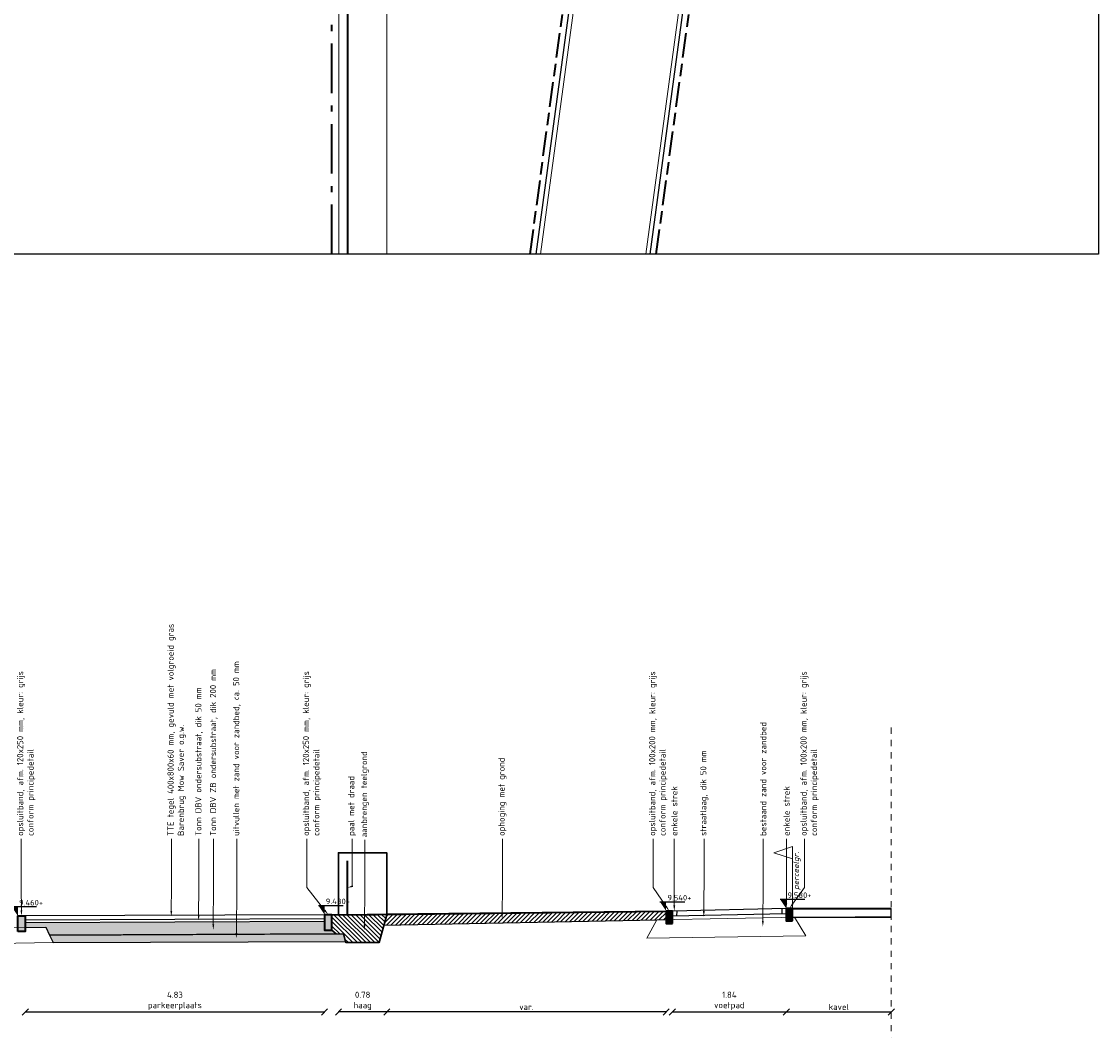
# Model space of a CAD drawing. Header units: metres. Extents: x 133 to 690, y 59 to 257.
# Tile 42 of 84: x 483 to 501, y 89 to 106. Entities that reach past the tile are written whole.
import ezdxf
from ezdxf import colors
from ezdxf.entities.mleader import LeaderData, LeaderLine
from ezdxf.math import Vec2, Vec3

# ---------------------------------------------------------------- set-up
doc = ezdxf.new("R2010")
doc.units = ezdxf.units.M
doc.header["$LTSCALE"] = 0.05
for name, pattern in [('HIDDEN', [9.525, 6.35, -3.175]), ('VH-OPSLUITBAND_100X200', [16, 8, -2, 4, -2]), ('VH-OPSLUITBAND_120X250', [26, 16, -4, 2, -4]), ('XX-AFBREEK', [7, 4, -1, 1, -1])]:
    doc.linetypes.add(name, pattern=pattern)
doc.layers.add('B-WE-GW-BESTAAND-MAAIVELD-GD', color=253, linetype='GW-MAAIVELD')
doc.layers.add('TM00_MAATVOERING', color=1, linetype='Continuous')
for name, color, linetype, lineweight in [('B-WE-VH-VERHARDING_FUNDERING-G', 253, 'Continuous', 18), ('N-WE-GR-BOMENZAND-AD-50', 11, 'Continuous', 18), ('N-WE-GR-HAAG-G', 253, 'GR-HAAG1', 9), ('N-WE-GR-HAAG-GD', 90, 'GR-HAAG1', 30), ('N-WE-GW-GROND_ZAND-AD-20', 11, 'Continuous', 18), ('N-WE-GW-GRONDWERKLIJN-GD', 1, 'Continuous', 30), ('N-WE-GW-MAAIVELD-GD', 90, 'HIDDEN', 35), ('N-WE-GW-SROND-AANVULLEN-AD-50', 11, 'Continuous', 18), ('N-WE-GW-TEELGROND-AD-50', 11, 'Continuous', 18), ('N-WE-IE-TERREINAFSCHEIDING_KUNSTMATIG_RASTERHEKWERK-G', 4, 'IE-TERREINAFSCHEIDING-KUNSTMATIG-OPEN', 35), ('N-WE-KG-GRENS-GD', 150, 'Continuous', 15), ('N-WE-KG-GRENS_PERCEEL-T18', 10, 'Continuous', 18), ('N-WE-VH-KANTOPSLUITING-A', 253, 'Continuous', 35), ('N-WE-VH-KANTOPSLUITING-G', 3, 'Continuous', 35), ('N-WE-VH-KANTOPSLUITING_OPSLUITBAND_100X200-G', 150, 'VH-OPSLUITBAND_100X200', 35), ('N-WE-VH-KANTOPSLUITING_OPSLUITBAND_120X250-G', 150, 'VH-OPSLUITBAND_120X250', 35), ('N-WE-VH-KANTOPSLUITING_VOORKANTBAND_OB_100x200-G', 2, 'Continuous', 25), ('N-WE-VH-KANTVERHARDING_STREKLAAG-G', 253, 'Continuous', 18), ('N-WE-VH-VERHARDING_FUNDERING-GD', 1, 'Continuous', 15), ('N-WE-VH-VERHARDING_STRAATBAKSTEEN-GD', 2, 'Continuous', 25), ('N-WE-VH-VERHARDING_TEGEL-GD', 2, 'Continuous', 25), ('X-XX-AL-AANPIJLING-T18', 10, 'Continuous', 15), ('X-XX-AL-AFBREEKLIJN-G', 7, 'XX-AFBREEK', 20), ('X-XX-AL-PEILMAAT-SD', 7, 'Continuous', 25)]:
    doc.layers.add(name, color=color, linetype=linetype, lineweight=lineweight)
doc.layers.add('TL00_HULPLAAG', color=211, linetype='Continuous', plot=False)
doc.styles.add('NLCS-ISO', font='NLCS-ISO.ttf')
doc.styles.add('NLCS-ISO-M50-T18_CURSIEF', font='NLCS-ISO.ttf', dxfattribs={"oblique": 15, "height": 0.09})
doc.styles.add('NLCS-ISO-M50-T25', font='NLCS-ISO.ttf', dxfattribs={"height": 0.125})
doc.linetypes.add('GR-HAAG1', pattern='A,6,[176,NLCS.SHX,S=0.125,R=0,X=0,Y=0],-2', length=8)
doc.linetypes.add('GW-MAAIVELD', pattern='A,12,[40,NLCS.SHX,S=1,R=0,X=0,Y=-0.5],12', length=24)
doc.linetypes.add('IE-TERREINAFSCHEIDING-KUNSTMATIG-OPEN', pattern='A,7,-1.5,[67,NLCS.SHX,S=0.75,R=0,X=0,Y=0],-1.5', length=10)
doc.dimstyles.new('NLCS RODOR-DIM-050', dxfattribs={"dimscale": 0.05, "dimtxt": 2, "dimasz": 2, "dimexe": 1.25, "dimexo": 0.625, "dimtad": 1, "dimzin": 1, "dimdsep": 46, "dimtxsty": 'NLCS-ISO', "dimblk": 'OBLIQUE', "dimcen": 0, "dimse1": 1, "dimse2": 1, "dimclrd": 256, "dimclre": 1, "dimclrt": 256, "dimadec": 0, "dimazin": 0, "dimtfac": 1, "dimtmove": 2, "dimatfit": 3, "dimfxl": 1, "dimtolj": 1, "dimtzin": 0, "dimlwd": -1, "dimlwe": -1, "dimarcsym": 0})

# ---------------------------------------------------------------- blocks, each defined once
blk = doc.blocks.new('Opsluitband 12x25')
at = {"layer": 'N-WE-VH-KANTOPSLUITING-A'}
h = blk.add_hatch(color=253, dxfattribs=at)
h.dxf.hatch_style = 1
h.paths.add_polyline_path([(0, -0.25), (0, 0), (0.12, 0), (0.12, -0.25)])
at = {"layer": 'N-WE-VH-KANTOPSLUITING-G', "flags": 128}
blk.add_lwpolyline([(0, -0.25), (0, 0), (0.12, 0), (0.12, -0.25)], close=True, dxfattribs=at)
blk = doc.blocks.new('Opsluitband 10x20')
at = {"layer": 'N-WE-VH-KANTOPSLUITING-A'}
h = blk.add_hatch(color=253, dxfattribs=at)
h.dxf.hatch_style = 1
h.paths.add_polyline_path([(0, -0.2), (0, 0), (0.1, 0), (0.1, -0.2)])
at = {"layer": 'N-WE-VH-KANTOPSLUITING-G', "flags": 128}
blk.add_lwpolyline([(0, -0.2), (0, 0), (0.1, 0), (0.1, -0.2)], close=True, dxfattribs=at)
blk = doc.blocks.new('SAL-PEILMAAT_INFRACAD_H01-SOD')
blk.add_line((-2, 3), (6, 3))
blk.add_solid([(-2, 3), (0, 3), (0, 0)])
at = {"style": 'NLCS-ISO'}
blk.add_attdef('...', (0.4, 3.4), '', height=1.8, dxfattribs=at)
blk = doc.blocks.new('_Oblique')
at = {"color": 0, "linetype": 'ByBlock', "lineweight": -2}
blk.add_line((-0.5, -0.5), (0.5, 0.5), dxfattribs=at)
blk = doc.blocks.new('*D141')
at = {"layer": 'Defpoints', "color": 0, "transparency": 16777216}
for p in [(483.228, 91.317), (488.058, 91.317), (488.058, 89.768)]:
    blk.add_point(p, dxfattribs=at)
at = {"layer": 'TM00_MAATVOERING', "transparency": 16777216}
blk.add_line((483.228, 89.768), (488.058, 89.768), dxfattribs=at)
at = {"layer": 'TM00_MAATVOERING', "transparency": 16777216, "xscale": 0.1, "yscale": 0.1, "zscale": 0.1, "rotation": 180}
blk.add_blockref('_Oblique', (483.228, 89.768), dxfattribs=at)
at = {"layer": 'TM00_MAATVOERING', "transparency": 16777216, "xscale": 0.1, "yscale": 0.1, "zscale": 0.1}
blk.add_blockref('_Oblique', (488.058, 89.768), dxfattribs=at)
at = {"layer": 'TM00_MAATVOERING', "transparency": 16777216, "insert": (485.643, 89.947), "char_height": 0.1, "attachment_point": 5, "style": 'NLCS-ISO'}
blk.add_mtext('\\A1;4.83\\Pparkeerplaats', dxfattribs=at)
blk = doc.blocks.new('*D142')
at = {"layer": 'Defpoints', "color": 0, "transparency": 16777216}
for p in [(495.509, 91.437), (493.671, 91.397), (495.509, 89.768)]:
    blk.add_point(p, dxfattribs=at)
at = {"layer": 'TM00_MAATVOERING', "transparency": 16777216}
blk.add_line((493.671, 89.768), (495.509, 89.768), dxfattribs=at)
at = {"layer": 'TM00_MAATVOERING', "transparency": 16777216, "xscale": 0.1, "yscale": 0.1, "zscale": 0.1, "rotation": 180}
blk.add_blockref('_Oblique', (493.671, 89.768), dxfattribs=at)
at = {"layer": 'TM00_MAATVOERING', "transparency": 16777216, "xscale": 0.1, "yscale": 0.1, "zscale": 0.1}
blk.add_blockref('_Oblique', (495.509, 89.768), dxfattribs=at)
at = {"layer": 'TM00_MAATVOERING', "transparency": 16777216, "insert": (494.59, 89.947), "char_height": 0.1, "attachment_point": 5, "style": 'NLCS-ISO'}
blk.add_mtext('\\A1;1.84\\Pvoetpad', dxfattribs=at)
blk = doc.blocks.new('*D143')
at = {"layer": 'Defpoints', "color": 0, "transparency": 16777216}
for p in [(489.062, 91.344), (493.571, 91.397), (489.062, 89.768)]:
    blk.add_point(p, dxfattribs=at)
at = {"layer": 'TM00_MAATVOERING', "transparency": 16777216}
blk.add_line((493.571, 89.768), (489.062, 89.768), dxfattribs=at)
at = {"layer": 'TM00_MAATVOERING', "transparency": 16777216, "xscale": 0.1, "yscale": 0.1, "zscale": 0.1, "rotation": 180}
blk.add_blockref('_Oblique', (489.062, 89.768), dxfattribs=at)
at = {"layer": 'TM00_MAATVOERING', "transparency": 16777216, "xscale": 0.1, "yscale": 0.1, "zscale": 0.1}
blk.add_blockref('_Oblique', (493.571, 89.768), dxfattribs=at)
at = {"layer": 'TM00_MAATVOERING', "transparency": 16777216, "insert": (491.317, 89.849), "char_height": 0.1, "attachment_point": 5, "style": 'NLCS-ISO'}
blk.add_mtext('\\A1;var.', dxfattribs=at)
blk = doc.blocks.new('*D144')
at = {"layer": 'Defpoints', "color": 0, "transparency": 16777216}
for p in [(488.283, 91.337), (489.062, 91.344), (488.283, 89.768)]:
    blk.add_point(p, dxfattribs=at)
at = {"layer": 'TM00_MAATVOERING', "transparency": 16777216}
blk.add_line((489.062, 89.768), (488.283, 89.768), dxfattribs=at)
at = {"layer": 'TM00_MAATVOERING', "transparency": 16777216, "xscale": 0.1, "yscale": 0.1, "zscale": 0.1, "rotation": 180}
blk.add_blockref('_Oblique', (488.283, 89.768), dxfattribs=at)
at = {"layer": 'TM00_MAATVOERING', "transparency": 16777216, "xscale": 0.1, "yscale": 0.1, "zscale": 0.1}
blk.add_blockref('_Oblique', (489.062, 89.768), dxfattribs=at)
at = {"layer": 'TM00_MAATVOERING', "transparency": 16777216, "insert": (488.673, 89.947), "char_height": 0.1, "attachment_point": 5, "style": 'NLCS-ISO'}
blk.add_mtext('\\A1;0.78\\Phaag', dxfattribs=at)
blk = doc.blocks.new('*D162')
at = {"layer": 'Defpoints', "color": 0, "transparency": 16777216}
for p in [(497.204, 91.437), (495.509, 91.397), (497.204, 89.768)]:
    blk.add_point(p, dxfattribs=at)
at = {"layer": 'TM00_MAATVOERING', "transparency": 16777216}
blk.add_line((495.509, 89.768), (497.204, 89.768), dxfattribs=at)
at = {"layer": 'TM00_MAATVOERING', "transparency": 16777216, "xscale": 0.1, "yscale": 0.1, "zscale": 0.1, "rotation": 180}
blk.add_blockref('_Oblique', (495.509, 89.768), dxfattribs=at)
at = {"layer": 'TM00_MAATVOERING', "transparency": 16777216, "xscale": 0.1, "yscale": 0.1, "zscale": 0.1}
blk.add_blockref('_Oblique', (497.204, 89.768), dxfattribs=at)
at = {"layer": 'TM00_MAATVOERING', "transparency": 16777216, "insert": (496.357, 89.849), "char_height": 0.1, "attachment_point": 5, "style": 'NLCS-ISO'}
blk.add_mtext('\\A1;kavel', dxfattribs=at)

msp = doc.modelspace()

# ---------------------------------------------------------------- hatches: boundary and pattern name
at = {"layer": 'N-WE-GR-BOMENZAND-AD-50', "ltscale": 0.1}
h = msp.add_hatch(dxfattribs=at)
h.set_pattern_fill('AGR-BOMENZAND', color=256, scale=0.03, pattern_type=2)
h.set_pattern_definition([(0, (0, 0), (0.015, 0.045), [0, -0.045]), (0, (0, 0), (0.09375, 0.09375), [0.046875, -0.140625]), (90, (0.02344, -0.02344), (-0.09375, 0.09375), [0.046875, -0.140625])])
h.paths.add_polyline_path([(483.228, 91.207), (483.228, 91.131), (483.558, 91.137), (483.619, 91.009), (488.244, 91.028), (488.178, 91.087), (488.058, 91.087), (488.058, 91.227)])
at = {"layer": 'N-WE-GW-GROND_ZAND-AD-20'}
h = msp.add_hatch(dxfattribs=at)
h.set_pattern_fill('AR-SAND', color=256, scale=0.03, angle=39.4088)
h.set_pattern_definition([(76.908809, (0, 0), (-0.03815741, 0.0434622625), [0, -0.0456, 0, -0.051, 0, -0.04875]), (46.908809, (0, 0), (-0.012727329, 0.099120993), [0, -0.0246, 0, -0.0411, 0, -0.01575]), (6.908809, (-0.02851, -0.023426), (0.072075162, 0.0594414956), [0, -0.015, 0, -0.054, 0, -0.0705]), (356.908809, (-0.02851, -0.023426), (0.052963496, 0.077596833), [0, -0.0075, 0, -0.0354, 0, -0.0405])])
h.paths.add_polyline_path([(488.366, 91.028), (483.619, 91.009), (483.676, 90.887), (488.398, 90.906)])
at = {"layer": 'N-WE-GW-SROND-AANVULLEN-AD-50'}
h = msp.add_hatch(dxfattribs=at)
h.set_pattern_fill('AGW-WERK_AANVULLEN', color=256, scale=0.01, pattern_type=2)
h.set_pattern_definition([(45, (0, 0), (-0.035355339, 0.035355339), [])])
h.paths.add_polyline_path([(493.571, 91.397), (489.062, 91.344), (489.062, 91.337), (489.017, 91.167), (493.42, 91.257), (493.571, 91.26)])
at = {"layer": 'N-WE-GW-TEELGROND-AD-50'}
h = msp.add_hatch(dxfattribs=at)
h.set_pattern_fill('AGW-WERK_AANVULLEN', color=256, scale=0.01, angle=90, pattern_type=2)
h.set_pattern_definition([(135, (0, 0), (-0.035355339, -0.035355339), [])])
h.paths.add_polyline_path([(489.062, 91.337), (489.062, 91.344), (488.428, 91.337), (488.178, 91.337), (488.178, 91.087), (488.245, 91.028), (488.366, 91.028), (488.403, 90.887), (488.942, 90.887)])

# ---------------------------------------------------------------- linework, layer by layer
msp.add_lwpolyline([(462.027, 134.771), (500.548, 134.771), (500.548, 101.993), (462.027, 101.993)], close=True)
at = {"flags": 128}
for points in [[(488.178, 91.337), (488.428, 91.337)], [(495.509, 91.352), (495.509, 91.302)], [(495.509, 91.302), (495.509, 91.247)]]:
    msp.add_lwpolyline(points, dxfattribs=at)
at = {"layer": 'B-WE-GW-BESTAAND-MAAIVELD-GD', "flags": 128}
for points in [[(489.017, 91.167), (493.42, 91.257)], [(495.711, 91.297), (496.215, 91.297)], [(496.215, 91.297), (496.619, 91.297)], [(497.204, 91.297), (496.619, 91.297)]]:
    msp.add_lwpolyline(points, dxfattribs=at)
at = {"layer": 'B-WE-VH-VERHARDING_FUNDERING-G', "flags": 128}
for points in [[(493.42, 91.257), (493.26, 90.957)], [(493.42, 91.257), (495.711, 91.297)], [(495.64, 91.295), (495.825, 90.997)], [(480.058, 91.077), (483.558, 91.137)], [(483.558, 91.137), (483.676, 90.887)], [(483.676, 90.887), (488.398, 90.906)], [(493.26, 90.957), (495.825, 90.997)], [(480.062, 90.827), (483.676, 90.887)], [(488.403, 90.887), (488.766, 90.887)]]:
    msp.add_lwpolyline(points, dxfattribs=at)
at = {"layer": 'N-WE-GR-HAAG-G'}
msp.add_lwpolyline([(489.063, 101.993), (489.063, 129.619), (483.298, 130.386), (483.312, 128.815), (488.299, 128.811), (488.287, 101.993)], dxfattribs=at)
at = {"layer": 'N-WE-GR-HAAG-GD'}
msp.add_lwpolyline([(488.283, 91.337), (488.283, 92.337), (489.062, 92.337), (489.062, 91.337)], dxfattribs=at)
at = {"layer": 'N-WE-GW-GRONDWERKLIJN-GD'}
msp.add_line((489.062, 91.337), (488.942, 90.887), dxfattribs=at)
at = {"layer": 'N-WE-GW-GRONDWERKLIJN-GD', "flags": 128}
msp.add_lwpolyline([(488.942, 90.887), (488.403, 90.887), (488.398, 90.906)], dxfattribs=at)
at = {"layer": 'N-WE-GW-MAAIVELD-GD', "linetype": 'GW-MAAIVELD', "flags": 128}
for points in [[(495.609, 91.437), (497.204, 91.437)], [(488.428, 91.337), (493.571, 91.397)]]:
    msp.add_lwpolyline(points, dxfattribs=at)
at = {"layer": 'N-WE-IE-TERREINAFSCHEIDING_KUNSTMATIG_RASTERHEKWERK-G', "flags": 128}
msp.add_lwpolyline([(483.478, 130.26), (483.478, 128.872), (488.428, 128.872), (488.428, 101.993)], dxfattribs=at)
at = {"layer": 'N-WE-IE-TERREINAFSCHEIDING_KUNSTMATIG_RASTERHEKWERK-G'}
msp.add_lwpolyline([(488.428, 91.337), (488.428, 92.206)], dxfattribs=at)
at = {"layer": 'N-WE-KG-GRENS-GD', "flags": 128}
msp.add_lwpolyline([(495.609, 91.437), (495.609, 92.437), (495.609, 92.237), (495.309, 92.337), (495.609, 92.437)], dxfattribs=at)
at = {"layer": 'N-WE-VH-KANTOPSLUITING_OPSLUITBAND_100X200-G'}
for points in [[(491.374, 101.993), (494.95, 128.404)], [(493.412, 101.993), (496.35, 123.693)]]:
    msp.add_lwpolyline(points, dxfattribs=at)
at = {"layer": 'N-WE-VH-KANTOPSLUITING_OPSLUITBAND_120X250-G'}
msp.add_lwpolyline([(488.178, 101.993), (488.178, 128.172)], dxfattribs=at)
at = {"layer": 'N-WE-VH-KANTOPSLUITING_VOORKANTBAND_OB_100x200-G', "flags": 128}
for points in [[(491.475, 101.993), (495.049, 128.391)], [(493.311, 101.993), (496.251, 123.707)]]:
    msp.add_lwpolyline(points, dxfattribs=at)
at = {"layer": 'N-WE-VH-KANTVERHARDING_STREKLAAG-G', "ltscale": 0.1, "flags": 128}
msp.add_lwpolyline([(493.241, 101.993), (496.245, 124.182), (498.602, 123.863), (499.429, 129.967), (483.298, 132.152), (483.298, 130.456), (495.181, 128.847), (491.545, 101.993)], dxfattribs=at)
at = {"layer": 'N-WE-VH-VERHARDING_FUNDERING-GD', "flags": 128}
for points in [[(483.228, 91.207), (488.059, 91.227)], [(483.619, 91.009), (488.366, 91.028)]]:
    msp.add_lwpolyline(points, dxfattribs=at)
at = {"layer": 'N-WE-VH-VERHARDING_STRAATBAKSTEEN-GD'}
for p, q in [((495.509, 91.437), (493.671, 91.397)), ((495.509, 91.352), (493.671, 91.312))]:
    msp.add_line(p, q, dxfattribs=at)
at = {"layer": 'N-WE-VH-VERHARDING_STRAATBAKSTEEN-GD', "flags": 128}
for points in [[(495.438, 91.436), (495.436, 91.351)], [(495.509, 91.437), (495.507, 91.352)], [(493.741, 91.399), (493.74, 91.313)]]:
    msp.add_lwpolyline(points, dxfattribs=at)
at = {"layer": 'N-WE-VH-VERHARDING_TEGEL-GD'}
msp.add_lwpolyline([(488.058, 91.337), (483.228, 91.317), (483.228, 91.257), (488.059, 91.277)], dxfattribs=at)
at = {"layer": 'TL00_HULPLAAG', "flags": 128}
for points in [[(495.609, 91.437), (495.609, 91.295), (497.204, 91.297), (497.204, 91.437)], [(489.062, 91.337), (489.062, 91.344), (488.428, 91.337), (488.178, 91.337), (488.178, 91.087), (488.245, 91.028), (488.366, 91.028), (488.403, 90.887), (488.942, 90.887)], [(493.571, 91.397), (489.062, 91.344), (489.062, 91.337), (489.017, 91.167), (493.42, 91.257), (493.571, 91.26)], [(488.058, 91.227), (483.228, 91.207), (483.228, 91.131), (483.558, 91.137), (483.619, 91.009), (488.244, 91.028), (488.244, 91.028), (488.178, 91.087), (488.178, 91.087), (488.058, 91.087)], [(488.366, 91.028), (483.619, 91.009), (483.676, 90.887), (488.398, 90.906)]]:
    msp.add_lwpolyline(points, close=True, dxfattribs=at)
at = {"layer": 'X-XX-AL-AFBREEKLIJN-G', "ltscale": 0.5, "flags": 128}
msp.add_lwpolyline([(497.204, 94.357), (497.204, 89.357)], dxfattribs=at)

# ---------------------------------------------------------------- block references
at = {"layer": 'N-WE-VH-KANTOPSLUITING-A', "xscale": -1}
for name, p in [('Opsluitband 10x20', (495.609, 91.437)), ('Opsluitband 12x25', (488.178, 91.337)), ('Opsluitband 10x20', (493.671, 91.397))]:
    msp.add_blockref(name, p, dxfattribs=at)
at = {"layer": 'N-WE-VH-KANTOPSLUITING-A'}
msp.add_blockref('Opsluitband 12x25', (483.108, 91.317), dxfattribs=at)
at = {"layer": 'X-XX-AL-PEILMAAT-SD', "xscale": 0.05, "yscale": 0.05, "zscale": 0.05}
for p, values in [((488.058, 91.337), {'...': '9.480+'}), ((493.571, 91.397), {'...': '9.540+'}), ((495.509, 91.437), {'...': '9.580+'}), ((483.108, 91.317), {'...': '9.460+'})]:
    msp.add_blockref('SAL-PEILMAAT_INFRACAD_H01-SOD', p, dxfattribs=at).add_auto_attribs(values)

# ---------------------------------------------------------------- texts
at = {"layer": 'N-WE-KG-GRENS_PERCEEL-T18', "insert": (495.623, 91.737), "char_height": 0.09, "attachment_point": 1, "rotation": 90, "style": 'NLCS-ISO-M50-T18_CURSIEF'}
msp.add_mtext_dynamic_manual_height_columns('perceelgr.', width=3.19576, gutter_width=1.8, heights=[0], dxfattribs=at)

# ---------------------------------------------------------------- dimensions: what is measured, and where the dimension line sits
at = {"layer": 'TM00_MAATVOERING'}
for base, p1, p2, text, picture, middle in [((495.509, 89.768), (493.671, 91.397), (495.509, 91.437), '<>\\Pvoetpad', '*D142', (494.59, 89.947)), ((497.204, 89.768), (495.509, 91.397), (497.204, 91.437), 'kavel', '*D162', (496.357, 89.849)), ((488.058, 89.768), (483.228, 91.317), (488.058, 91.317), '<>\\Pparkeerplaats', '*D141', (485.643, 89.947)), ((488.283, 89.768), (489.062, 91.344), (488.283, 91.337), '<>\\Phaag', '*D144', (488.673, 89.947)), ((489.062, 89.768), (493.571, 91.397), (489.062, 91.344), 'var.', '*D143', (491.317, 89.849))]:
    dim = msp.add_linear_dim(base=base, p1=p1, p2=p2, text=text, dimstyle='NLCS RODOR-DIM-050', dxfattribs=at)
    dim.commit()
    dim.dimension.update_dxf_attribs({"geometry": picture, "text_midpoint": middle})

# ---------------------------------------------------------------- leaders
at = {"layer": 'X-XX-AL-AANPIJLING-T18'}
ml = msp.add_multileader_mtext('Standard', dxfattribs=at)
ml.set_content('{\\C2;ophoging met grond}', color=256, style='NLCS-ISO-M50-T25')
ml.set_leader_properties(color=256, linetype='ByLayer', lineweight=-1)
ml.build(insert=Vec2(0, 0))
ml.multileader.update_dxf_attribs({"text_right_attachment_type": 5, "dogleg_length": 0.045, "arrow_head_size": 0.09})
ctx = ml.context
ctx.base_point, ctx.char_height, ctx.arrow_head_size, ctx.landing_gap_size, ctx.plane_origin, ctx.plane_x_axis, ctx.plane_y_axis = Vec3(490.929, 92.564), 0.1, 0.09, 0.045, Vec3(490.929, 88.991), Vec3(0, 1), Vec3(-1, 0)
ctx.right_attachment = 5
notes = []
notes.append((ctx, [(0, (1, 1, 0), (490.929, 92.474), (0, 1), 0.09, [(0, [(490.923, 91.269), (490.929, 91.775)], 0, [])])]))
ctx.mtext.insert, ctx.mtext.text_direction, ctx.mtext.rotation, ctx.mtext.width, ctx.mtext.flow_direction = Vec3(490.864, 92.609), Vec3(0, 1), 1.570796, 4.16489, 5
ml = msp.add_multileader_mtext('Standard', dxfattribs=at)
ml.set_content('{\\C2;opsluitband, afm. 120x250 mm, kleur: grijs \\Pconform principedetail}', color=256, style='NLCS-ISO-M50-T25')
ml.set_leader_properties(color=256, linetype='ByLayer', lineweight=-1)
ml.build(insert=Vec2(0, 0))
ml.multileader.update_dxf_attribs({"text_right_attachment_type": 5, "dogleg_length": 0.045, "arrow_head_size": 0.09})
ctx = ml.context
ctx.base_point, ctx.char_height, ctx.arrow_head_size, ctx.landing_gap_size, ctx.plane_origin, ctx.plane_x_axis, ctx.plane_y_axis = Vec3(483.16, 92.564), 0.1, 0.09, 0.045, Vec3(483.16, 88.991), Vec3(0, 1), Vec3(-1, 0)
ctx.right_attachment = 5
notes.append((ctx, [(0, (1, 1, 0), (483.16, 92.474), (0, 1), 0.09, [(0, [(483.167, 91.317), (483.16, 91.775)], 0, [])])]))
ctx.mtext.insert, ctx.mtext.text_direction, ctx.mtext.rotation, ctx.mtext.width, ctx.mtext.flow_direction = Vec3(483.095, 92.609), Vec3(0, 1), 1.570796, 3.48189, 5
ml = msp.add_multileader_mtext('Standard', dxfattribs=at)
ml.set_content('{\\C2;TTE tegel 400x800x60 mm, gevuld met volgroeid gras\\PBarenbrug Mow Saver o.g.w.}', color=256, style='NLCS-ISO-M50-T25')
ml.set_leader_properties(color=256, linetype='ByLayer', lineweight=-1)
ml.build(insert=Vec2(0, 0))
ml.multileader.update_dxf_attribs({"text_right_attachment_type": 5, "dogleg_length": 0.045, "arrow_head_size": 0.09})
ctx = ml.context
ctx.base_point, ctx.char_height, ctx.arrow_head_size, ctx.landing_gap_size, ctx.plane_origin, ctx.plane_x_axis, ctx.plane_y_axis = Vec3(485.588, 92.564), 0.1, 0.09, 0.045, Vec3(485.588, 88.991), Vec3(0, 1), Vec3(-1, 0)
ctx.right_attachment = 5
notes.append((ctx, [(0, (1, 1, 0), (485.588, 92.474), (0, 1), 0.09, [(0, [(485.584, 91.308), (485.588, 91.775)], 0, [])])]))
ctx.mtext.insert, ctx.mtext.text_direction, ctx.mtext.rotation, ctx.mtext.width, ctx.mtext.flow_direction = Vec3(485.523, 92.609), Vec3(0, 1), 1.570796, 3.48189, 5
ml = msp.add_multileader_mtext('Standard', dxfattribs=at)
ml.set_content('{\\C2;Tonn DBV ondersubstraat, dik 50 mm}', color=256, style='NLCS-ISO-M50-T25')
ml.set_leader_properties(color=256, linetype='ByLayer', lineweight=-1)
ml.build(insert=Vec2(0, 0))
ml.multileader.update_dxf_attribs({"text_right_attachment_type": 5, "dogleg_length": 0.045, "arrow_head_size": 0.09})
ctx = ml.context
ctx.base_point, ctx.char_height, ctx.arrow_head_size, ctx.landing_gap_size, ctx.plane_origin, ctx.plane_x_axis, ctx.plane_y_axis = Vec3(486.031, 92.564), 0.1, 0.09, 0.045, Vec3(486.031, 88.991), Vec3(0, 1), Vec3(-1, 0)
ctx.right_attachment = 5
notes.append((ctx, [(0, (1, 1, 0), (486.031, 92.474), (0, 1), 0.09, [(0, [(486.025, 91.242), (486.031, 91.775)], 0, [])])]))
ctx.mtext.insert, ctx.mtext.text_direction, ctx.mtext.rotation, ctx.mtext.width, ctx.mtext.flow_direction = Vec3(485.971, 92.609), Vec3(0, 1), 1.570796, 3.48189, 5
ml = msp.add_multileader_mtext('Standard', dxfattribs=at)
ml.set_content('{\\C2;Tonn DBV ZB ondersubstraat, dik 200 mm}', color=256, style='NLCS-ISO-M50-T25')
ml.set_leader_properties(color=256, linetype='ByLayer', lineweight=-1)
ml.build(insert=Vec2(0, 0))
ml.multileader.update_dxf_attribs({"text_right_attachment_type": 5, "dogleg_length": 0.045, "arrow_head_size": 0.09})
ctx = ml.context
ctx.base_point, ctx.char_height, ctx.arrow_head_size, ctx.landing_gap_size, ctx.plane_origin, ctx.plane_x_axis, ctx.plane_y_axis = Vec3(486.268, 92.564), 0.1, 0.09, 0.045, Vec3(486.268, 88.991), Vec3(0, 1), Vec3(-1, 0)
ctx.right_attachment = 5
notes.append((ctx, [(0, (1, 1, 0), (486.268, 92.474), (0, 1), 0.09, [(0, [(486.262, 91.093), (486.268, 91.775)], 0, [])])]))
ctx.mtext.insert, ctx.mtext.text_direction, ctx.mtext.rotation, ctx.mtext.width, ctx.mtext.flow_direction = Vec3(486.208, 92.609), Vec3(0, 1), 1.570796, 3.48189, 5
ml = msp.add_multileader_mtext('Standard', dxfattribs=at)
ml.set_content('{\\C2;uitvullen met zand voor zandbed, ca. 50 mm}', color=256, style='NLCS-ISO-M50-T25')
ml.set_leader_properties(color=256, linetype='ByLayer', lineweight=-1)
ml.build(insert=Vec2(0, 0))
ml.multileader.update_dxf_attribs({"text_right_attachment_type": 5, "dogleg_length": 0.045, "arrow_head_size": 0.09})
ctx = ml.context
ctx.base_point, ctx.char_height, ctx.arrow_head_size, ctx.landing_gap_size, ctx.plane_origin, ctx.plane_x_axis, ctx.plane_y_axis = Vec3(486.64, 92.564), 0.1, 0.09, 0.045, Vec3(486.64, 88.991), Vec3(0, 1), Vec3(-1, 0)
ctx.right_attachment = 5
notes.append((ctx, [(0, (1, 1, 0), (486.64, 92.474), (0, 1), 0.09, [(0, [(486.634, 90.954), (486.64, 91.775)], 0, [])])]))
ctx.mtext.insert, ctx.mtext.text_direction, ctx.mtext.rotation, ctx.mtext.width, ctx.mtext.flow_direction = Vec3(486.58, 92.609), Vec3(0, 1), 1.570796, 3.48189, 5
ml = msp.add_multileader_mtext('Standard', dxfattribs=at)
ml.set_content('{\\C2;opsluitband, afm. 120x250 mm, kleur: grijs \\Pconform principedetail}', color=256, style='NLCS-ISO-M50-T25')
ml.set_leader_properties(color=256, linetype='ByLayer', lineweight=-1)
ml.build(insert=Vec2(0, 0))
ml.multileader.update_dxf_attribs({"text_right_attachment_type": 5, "dogleg_length": 0.045, "arrow_head_size": 0.09})
ctx = ml.context
ctx.base_point, ctx.char_height, ctx.arrow_head_size, ctx.landing_gap_size, ctx.plane_origin, ctx.plane_x_axis, ctx.plane_y_axis = Vec3(487.772, 92.564), 0.1, 0.09, 0.045, Vec3(487.772, 88.991), Vec3(0, 1), Vec3(-1, 0)
ctx.right_attachment = 5
notes.append((ctx, [(0, (1, 1, 0), (487.772, 92.474), (0, 1), 0.09, [(0, [(488.118, 91.337), (487.772, 91.775)], 0, [])])]))
ctx.mtext.insert, ctx.mtext.text_direction, ctx.mtext.rotation, ctx.mtext.width, ctx.mtext.flow_direction = Vec3(487.707, 92.609), Vec3(0, 1), 1.570796, 3.48189, 5
ml = msp.add_multileader_mtext('Standard', dxfattribs=at)
ml.set_content('{\\C2;paal met draad}', color=256, style='NLCS-ISO-M50-T25')
ml.set_leader_properties(color=256, linetype='ByLayer', lineweight=-1)
ml.build(insert=Vec2(0, 0))
ml.multileader.update_dxf_attribs({"text_right_attachment_type": 5, "dogleg_length": 0.045, "arrow_head_size": 0.09})
ctx = ml.context
ctx.base_point, ctx.char_height, ctx.arrow_head_size, ctx.landing_gap_size, ctx.plane_origin, ctx.plane_x_axis, ctx.plane_y_axis = Vec3(488.503, 92.564), 0.1, 0.09, 0.045, Vec3(488.503, 89.012), Vec3(0, 1), Vec3(-1, 0)
ctx.right_attachment = 5
notes.append((ctx, [(0, (1, 1, 0), (488.503, 92.495), (0, 1), 0.069, [(0, [(488.428, 91.771), (488.503, 91.796)], 0, [])])]))
ctx.mtext.insert, ctx.mtext.text_direction, ctx.mtext.rotation, ctx.mtext.width, ctx.mtext.flow_direction = Vec3(488.438, 92.609), Vec3(0, 1), 1.570796, 3.01084, 5
ml = msp.add_multileader_mtext('Standard', dxfattribs=at)
ml.set_content('{\\C2;aanbrengen teelgrond}', color=256, style='NLCS-ISO-M50-T25')
ml.set_leader_properties(color=256, linetype='ByLayer', lineweight=-1)
ml.build(insert=Vec2(0, 0))
ml.multileader.update_dxf_attribs({"text_right_attachment_type": 5, "dogleg_length": 0.045, "arrow_head_size": 0.09})
ctx = ml.context
ctx.base_point, ctx.char_height, ctx.arrow_head_size, ctx.landing_gap_size, ctx.plane_origin, ctx.plane_x_axis, ctx.plane_y_axis = Vec3(488.71, 92.543), 0.1, 0.09, 0.045, Vec3(488.71, 88.97), Vec3(0, 1), Vec3(-1, 0)
ctx.right_attachment = 5
notes.append((ctx, [(0, (1, 1, 0), (488.71, 92.453), (0, 1), 0.09, [(0, [(488.702, 91.085), (488.71, 91.754)], 0, [])])]))
ctx.mtext.insert, ctx.mtext.text_direction, ctx.mtext.rotation, ctx.mtext.width, ctx.mtext.flow_direction = Vec3(488.645, 92.588), Vec3(0, 1), 1.570796, 3.01084, 5
ml = msp.add_multileader_mtext('Standard', dxfattribs=at)
ml.set_content('{\\C2;opsluitband, afm. 100x200 mm, kleur: grijs \\Pconform principedetail}', color=256, style='NLCS-ISO-M50-T25')
ml.set_leader_properties(color=256, linetype='ByLayer', lineweight=-1)
ml.build(insert=Vec2(0, 0))
ml.multileader.update_dxf_attribs({"text_right_attachment_type": 5, "dogleg_length": 0.045, "arrow_head_size": 0.09})
ctx = ml.context
ctx.base_point, ctx.char_height, ctx.arrow_head_size, ctx.landing_gap_size, ctx.plane_origin, ctx.plane_x_axis, ctx.plane_y_axis = Vec3(493.36, 92.564), 0.1, 0.09, 0.045, Vec3(493.36, 88.991), Vec3(0, 1), Vec3(-1, 0)
ctx.right_attachment = 5
notes.append((ctx, [(0, (1, 1, 0), (493.36, 92.474), (0, 1), 0.09, [(0, [(493.621, 91.397), (493.36, 91.775)], 0, [])])]))
ctx.mtext.insert, ctx.mtext.text_direction, ctx.mtext.rotation, ctx.mtext.width, ctx.mtext.flow_direction = Vec3(493.295, 92.609), Vec3(0, 1), 1.570796, 3.01084, 5
ml = msp.add_multileader_mtext('Standard', dxfattribs=at)
ml.set_content('{\\C2;enkele strek}', color=256, style='NLCS-ISO-M50-T25')
ml.set_leader_properties(color=256, linetype='ByLayer', lineweight=-1)
ml.build(insert=Vec2(0, 0))
ml.multileader.update_dxf_attribs({"text_right_attachment_type": 5, "dogleg_length": 0.045, "arrow_head_size": 0.09})
ctx = ml.context
ctx.base_point, ctx.char_height, ctx.arrow_head_size, ctx.landing_gap_size, ctx.plane_origin, ctx.plane_x_axis, ctx.plane_y_axis = Vec3(493.702, 92.564), 0.1, 0.09, 0.045, Vec3(493.702, 88.991), Vec3(0, 1), Vec3(-1, 0)
ctx.right_attachment = 5
notes.append((ctx, [(0, (1, 1, 0), (493.702, 92.474), (0, 1), 0.09, [(0, [(493.702, 91.397), (493.702, 91.775)], 0, [])])]))
ctx.mtext.insert, ctx.mtext.text_direction, ctx.mtext.rotation, ctx.mtext.width, ctx.mtext.flow_direction = Vec3(493.652, 92.609), Vec3(0, 1), 1.570796, 3.01084, 5
ml = msp.add_multileader_mtext('Standard', dxfattribs=at)
ml.set_content('{\\C2;straatlaag, dik 50 mm}', color=256, style='NLCS-ISO-M50-T25')
ml.set_leader_properties(color=256, linetype='ByLayer', lineweight=-1)
ml.build(insert=Vec2(0, 0))
ml.multileader.update_dxf_attribs({"text_right_attachment_type": 5, "dogleg_length": 0.045, "arrow_head_size": 0.09})
ctx = ml.context
ctx.base_point, ctx.char_height, ctx.arrow_head_size, ctx.landing_gap_size, ctx.plane_origin, ctx.plane_x_axis, ctx.plane_y_axis = Vec3(494.185, 92.563), 0.1, 0.09, 0.045, Vec3(494.185, 89.28), Vec3(0, 1), Vec3(-1, 0)
ctx.right_attachment = 5
notes.append((ctx, [(0, (1, 1, 0), (494.185, 92.473), (0, 1), 0.09, [(0, [(494.178, 91.305), (494.185, 92.064)], 0, [])])]))
ctx.mtext.insert, ctx.mtext.text_direction, ctx.mtext.rotation, ctx.mtext.width, ctx.mtext.flow_direction = Vec3(494.12, 92.608), Vec3(0, 1), 1.570796, 3.01084, 5
ml = msp.add_multileader_mtext('Standard', dxfattribs=at)
ml.set_content('{\\C2;bestaand zand voor zandbed}', color=256, style='NLCS-ISO-M50-T25')
ml.set_leader_properties(color=256, linetype='ByLayer', lineweight=-1)
ml.build(insert=Vec2(0, 0))
ml.multileader.update_dxf_attribs({"text_right_attachment_type": 5, "dogleg_length": 0.045, "arrow_head_size": 0.09})
ctx = ml.context
ctx.base_point, ctx.char_height, ctx.arrow_head_size, ctx.landing_gap_size, ctx.plane_origin, ctx.plane_x_axis, ctx.plane_y_axis = Vec3(495.137, 92.564), 0.1, 0.09, 0.045, Vec3(495.137, 88.991), Vec3(0, 1), Vec3(-1, 0)
ctx.right_attachment = 5
notes.append((ctx, [(0, (1, 1, 0), (495.137, 92.474), (0, 1), 0.09, [(0, [(495.131, 91.147), (495.137, 91.775)], 0, [])])]))
ctx.mtext.insert, ctx.mtext.text_direction, ctx.mtext.rotation, ctx.mtext.width, ctx.mtext.flow_direction = Vec3(495.087, 92.609), Vec3(0, 1), 1.570796, 3.01084, 5
ml = msp.add_multileader_mtext('Standard', dxfattribs=at)
ml.set_content('{\\C2;enkele strek}', color=256, style='NLCS-ISO-M50-T25')
ml.set_leader_properties(color=256, linetype='ByLayer', lineweight=-1)
ml.build(insert=Vec2(0, 0))
ml.multileader.update_dxf_attribs({"text_right_attachment_type": 5, "dogleg_length": 0.045, "arrow_head_size": 0.09})
ctx = ml.context
ctx.base_point, ctx.char_height, ctx.arrow_head_size, ctx.landing_gap_size, ctx.plane_origin, ctx.plane_x_axis, ctx.plane_y_axis = Vec3(495.515, 92.564), 0.1, 0.09, 0.045, Vec3(495.515, 88.991), Vec3(0, 1), Vec3(-1, 0)
ctx.right_attachment = 5
notes.append((ctx, [(0, (1, 1, 0), (495.515, 92.474), (0, 1), 0.09, [(0, [(495.509, 91.437), (495.515, 91.775)], 0, [])])]))
ctx.mtext.insert, ctx.mtext.text_direction, ctx.mtext.rotation, ctx.mtext.width, ctx.mtext.flow_direction = Vec3(495.464, 92.609), Vec3(0, 1), 1.570796, 3.01084, 5
ml = msp.add_multileader_mtext('Standard', dxfattribs=at)
ml.set_content('{\\C2;opsluitband, afm. 100x200 mm, kleur: grijs \\Pconform principedetail}', color=256, style='NLCS-ISO-M50-T25')
ml.set_leader_properties(color=256, linetype='ByLayer', lineweight=-1)
ml.build(insert=Vec2(0, 0))
ml.multileader.update_dxf_attribs({"text_right_attachment_type": 5, "dogleg_length": 0.045, "arrow_head_size": 0.09})
ctx = ml.context
ctx.base_point, ctx.char_height, ctx.arrow_head_size, ctx.landing_gap_size, ctx.plane_origin, ctx.plane_x_axis, ctx.plane_y_axis = Vec3(495.803, 92.564), 0.1, 0.09, 0.045, Vec3(495.803, 88.991), Vec3(0, 1), Vec3(-1, 0)
ctx.right_attachment = 5
notes.append((ctx, [(0, (1, 1, 0), (495.803, 92.474), (0, 1), 0.09, [(0, [(495.559, 91.437), (495.803, 91.775)], 0, [])])]))
ctx.mtext.insert, ctx.mtext.text_direction, ctx.mtext.rotation, ctx.mtext.width, ctx.mtext.flow_direction = Vec3(495.738, 92.609), Vec3(0, 1), 1.570796, 3.01084, 5
for ctx, leaders in notes:
    for number, flags, end, landing, length, lines in leaders:
        leader = LeaderData()
        leader.index, (leader.has_last_leader_line, leader.has_dogleg_vector, leader.attachment_direction) = number, flags
        leader.last_leader_point, leader.dogleg_vector, leader.dogleg_length = Vec3(end), Vec3(landing), length
        for number, points, colour, breaks in lines:
            line = LeaderLine()
            line.index, line.vertices, line.color, line.breaks = number, Vec3.list(points), colors.encode_raw_color(colour), breaks
            leader.lines.append(line)
        ctx.leaders.append(leader)

doc.saveas('drawing.dxf')
